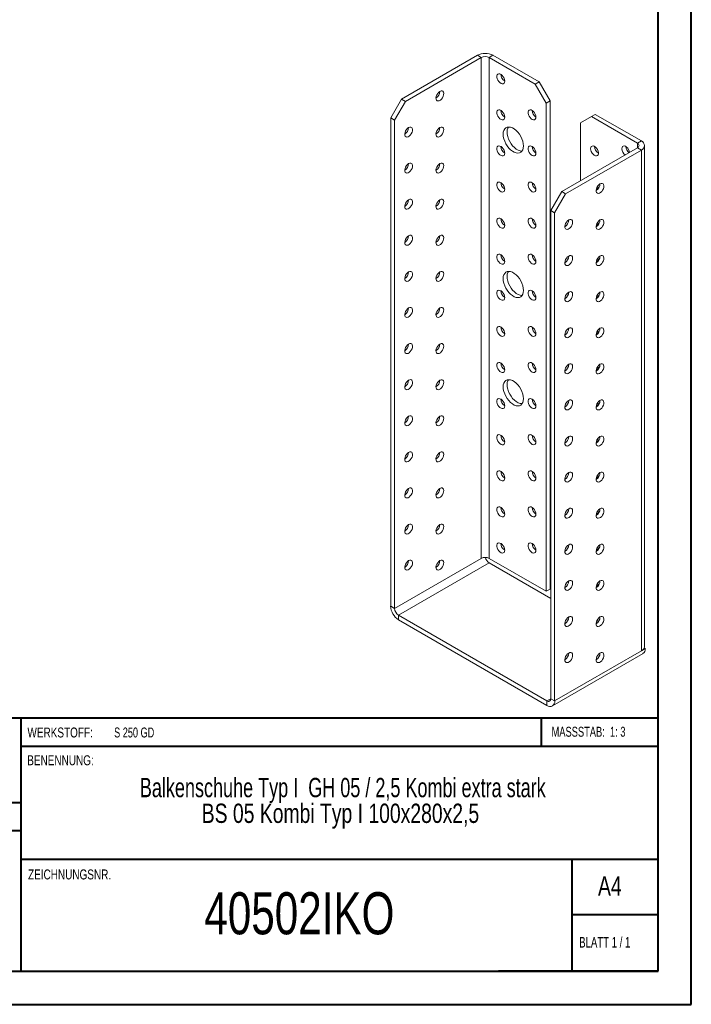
# Model space of a CAD drawing. Header units: millimetres. Extents: x 0 to 210, y 0 to 297.
# Tile 2 of 3: x 109 to 210, y 0 to 149. Entities that reach past the tile are written whole.
import ezdxf

# ---------------------------------------------------------------- set-up
doc = ezdxf.new("R2010")
doc.units = ezdxf.units.MM
doc.styles.add('SLDTEXTSTYLE0', font='TXT', dxfattribs={"width": 0.75})
doc.styles.add('SLDTEXTSTYLE1', font='TXT', dxfattribs={"width": 0.681818})
doc.styles.add('SLDTEXTSTYLE2', font='TXT', dxfattribs={"width": 0.7})
doc.styles.add('SLDTEXTSTYLE3', font='TXT', dxfattribs={"width": 0.6875})
doc.styles.add('SLDTEXTSTYLE4', font='TXT', dxfattribs={"width": 0.69898})

# ---------------------------------------------------------------- blocks, each defined once
blk = doc.blocks.new('SW_NOTE_1')
at = {"color": 0, "linetype": 'Continuous', "lineweight": 0, "char_height": 2.9104, "attachment_point": 2}
for s, insert, style in [('Balkenschuhe Typ I  GH 05 / 2,5 Kombi extra stark', (45.38, 3.75), 'SLDTEXTSTYLE4'), ('BS 05 Kombi Typ I 100x280x2,5', (45.03, -0.13), 'SLDTEXTSTYLE0')]:
    blk.add_mtext(s, dxfattribs=dict(at, insert=insert, style=style))

msp = doc.modelspace()

# ---------------------------------------------------------------- linework, layer by layer
at = {"color": 7, "linetype": 'Continuous', "lineweight": 40}
for p, q in [((210.08, 0.21), (210.08, 297.21)), ((205.08, 5.21), (205.08, 292.21)), ((205.08, 43.37), (10.11, 43.37)), ((108.91, 43.37), (108.91, 5.12)), ((187.47, 39.12), (187.47, 43.37)), ((205.08, 39.12), (108.91, 39.12)), ((108.91, 30.62), (10.11, 30.62)), ((108.91, 26.37), (10.11, 26.37)), ((108.91, 22.12), (205.08, 22.12)), ((192.08, 5.21), (192.08, 22.21)), ((205.08, 13.71), (192.08, 13.71)), ((10.08, 5.21), (205.08, 5.21)), ((205.08, 5.21), (180.99, 5.21)), ((0.08, 0.21), (210.08, 0.21))]:
    msp.add_line(p, q, dxfattribs=at)
at = {"color": 7, "linetype": 'Continuous', "lineweight": 15}
for p, q in [((166.37, 136.74), (177.8, 143.34)), ((166.95, 136.4), (178.39, 143)), ((178.39, 143), (177.8, 143.34)), ((178.39, 143), (178.39, 67.47)), ((179.56, 143), (180.15, 143.34)), ((179.56, 67.47), (179.56, 143)), ((179.56, 143), (186.52, 138.99)), ((180.15, 143.34), (187.11, 139.33)), ((186.52, 138.99), (187.11, 139.33)), ((188.17, 136.13), (186.52, 138.99)), ((187.11, 139.33), (188.76, 136.47)), ((164.72, 133.89), (166.37, 136.74)), ((166.37, 136.74), (166.95, 136.4)), ((166.95, 136.4), (165.3, 133.55)), ((188.76, 136.47), (188.17, 136.13)), ((188.17, 136.13), (188.17, 62.51)), ((188.76, 136.47), (188.76, 62.85)), ((165.3, 133.55), (164.72, 133.89)), ((164.72, 60.26), (164.72, 133.89)), ((195, 134.09), (193.35, 133.14)), ((195.59, 134.43), (195, 134.09)), ((195, 134.09), (201.96, 130.08)), ((195.59, 134.43), (202.55, 130.42)), ((165.3, 59.92), (165.3, 133.55)), ((193.35, 124.43), (193.35, 133.14)), ((190.52, 122.8), (201.96, 129.4)), ((201.96, 130.08), (202.55, 130.42)), ((201.96, 130.08), (201.96, 129.4)), ((201.96, 129.4), (202.55, 129.06)), ((203.03, 54.21), (203.03, 129.74)), ((191.11, 122.46), (202.55, 129.06)), ((202.55, 53.53), (202.55, 129.06)), ((188.87, 119.94), (190.52, 122.8)), ((191.11, 122.46), (189.46, 119.6)), ((190.52, 122.8), (191.11, 122.46)), ((189.46, 119.6), (188.87, 119.94)), ((188.87, 46.31), (188.87, 119.94)), ((189.46, 45.97), (189.46, 119.6)), ((178.39, 67.47), (165.3, 59.92)), ((188.17, 62.51), (179.56, 67.47)), ((165.89, 58.9), (179.56, 66.79)), ((188.87, 61.42), (179.56, 66.79)), ((188.76, 62.85), (188.17, 62.51)), ((165.3, 59.92), (164.72, 60.26)), ((165.89, 58.9), (188.29, 45.97)), ((165.89, 58.9), (165.89, 58.22)), ((165.89, 58.22), (188.29, 45.29)), ((196.06, 57.95), (195.83, 58.08)), ((189.46, 45.97), (202.55, 53.53)), ((203.13, 53.87), (202.55, 53.53)), ((202.98, 53.96), (203.13, 53.87)), ((189.12, 45.21), (202.79, 53.1)), ((188.87, 46.31), (188.29, 45.97)), ((188.87, 46.31), (189.46, 45.97)), ((188.29, 45.97), (188.29, 45.29))]:
    msp.add_line(p, q, dxfattribs=at)
at = {"color": 7, "linetype": 'Continuous', "lineweight": 15, "flags": 128}
for points in [[(181.92, 139.46), (181.9, 139.68), (181.82, 139.91), (181.7, 140.12), (181.55, 140.31), (181.38, 140.46), (181.2, 140.54), (181.04, 140.56), (180.9, 140.52), (180.8, 140.41), (180.75, 140.24), (180.75, 140.04), (180.8, 139.82), (180.9, 139.59), (181.04, 139.39), (181.2, 139.22), (181.38, 139.1), (181.55, 139.05), (181.7, 139.06), (181.82, 139.14), (181.9, 139.28), (181.92, 139.46)], [(172.14, 137.9), (171.97, 137.77), (171.81, 137.59), (171.68, 137.38), (171.59, 137.15), (171.55, 136.93), (171.57, 136.74), (171.63, 136.58), (171.74, 136.49), (171.88, 136.46), (172.05, 136.5), (172.23, 136.6), (172.4, 136.75), (172.54, 136.95), (172.65, 137.17), (172.71, 137.4), (172.73, 137.61), (172.69, 137.79), (172.6, 137.91), (172.47, 137.97), (172.31, 137.97), (172.14, 137.9)], [(181.92, 134.02), (181.9, 134.24), (181.82, 134.46), (181.7, 134.68), (181.55, 134.87), (181.38, 135.01), (181.2, 135.1), (181.04, 135.12), (180.9, 135.07), (180.8, 134.96), (180.75, 134.8), (180.75, 134.6), (180.8, 134.37), (180.9, 134.15), (181.04, 133.94), (181.2, 133.77), (181.38, 133.66), (181.55, 133.6), (181.7, 133.62), (181.82, 133.7), (181.9, 133.84), (181.92, 134.02)], [(186.64, 134.02), (186.61, 134.24), (186.53, 134.46), (186.41, 134.68), (186.26, 134.87), (186.09, 135.02), (185.92, 135.1), (185.75, 135.12), (185.61, 135.07), (185.52, 134.96), (185.46, 134.8), (185.46, 134.6), (185.52, 134.37), (185.61, 134.15), (185.75, 133.94), (185.92, 133.77), (186.09, 133.66), (186.26, 133.6), (186.41, 133.62), (186.53, 133.7), (186.61, 133.84), (186.64, 134.02)], [(167.43, 132.46), (167.25, 132.33), (167.09, 132.15), (166.97, 131.93), (166.88, 131.71), (166.84, 131.49), (166.85, 131.29), (166.92, 131.14), (167.03, 131.05), (167.17, 131.02), (167.34, 131.05), (167.51, 131.15), (167.68, 131.31), (167.83, 131.51), (167.94, 131.73), (168, 131.96), (168.01, 132.17), (167.97, 132.34), (167.89, 132.47), (167.76, 132.53), (167.6, 132.53), (167.43, 132.46)], [(172.14, 132.46), (171.97, 132.33), (171.81, 132.15), (171.68, 131.93), (171.59, 131.71), (171.55, 131.49), (171.57, 131.29), (171.63, 131.14), (171.74, 131.05), (171.88, 131.02), (172.05, 131.05), (172.23, 131.15), (172.4, 131.31), (172.54, 131.51), (172.65, 131.73), (172.71, 131.96), (172.73, 132.17), (172.69, 132.34), (172.6, 132.47), (172.47, 132.53), (172.31, 132.53), (172.14, 132.46)], [(184.75, 129.67), (184.72, 130.01), (184.65, 130.37), (184.52, 130.73), (184.35, 131.09), (184.14, 131.43), (183.9, 131.74), (183.64, 132.01), (183.36, 132.23), (183.08, 132.39), (182.8, 132.49), (182.54, 132.53), (182.29, 132.5), (182.09, 132.4), (181.92, 132.23), (181.79, 132.01), (181.71, 131.75), (181.69, 131.44), (181.71, 131.1), (181.79, 130.74), (181.92, 130.37), (182.09, 130.01), (182.29, 129.67), (182.54, 129.36), (182.8, 129.09), (183.08, 128.87), (183.36, 128.71), (183.64, 128.61), (183.9, 128.57), (184.14, 128.61), (184.35, 128.71), (184.52, 128.87), (184.65, 129.09), (184.72, 129.36), (184.75, 129.67)], [(182.47, 132.53), (182.38, 132.36), (182.3, 132.09), (182.28, 131.78), (182.3, 131.44), (182.38, 131.08), (182.5, 130.71), (182.68, 130.35), (182.88, 130.01), (183.12, 129.7), (183.39, 129.43), (183.67, 129.21), (183.95, 129.05), (184.23, 128.95), (184.49, 128.91), (184.56, 128.92)], [(181.92, 128.58), (181.9, 128.79), (181.82, 129.02), (181.7, 129.24), (181.55, 129.43), (181.38, 129.57), (181.2, 129.66), (181.04, 129.68), (180.9, 129.63), (180.8, 129.52), (180.75, 129.36), (180.75, 129.15), (180.8, 128.93), (180.9, 128.7), (181.04, 128.5), (181.2, 128.33), (181.38, 128.21), (181.55, 128.16), (181.7, 128.17), (181.82, 128.25), (181.9, 128.39), (181.92, 128.58)], [(186.64, 128.58), (186.61, 128.79), (186.53, 129.02), (186.41, 129.24), (186.26, 129.43), (186.09, 129.57), (185.92, 129.66), (185.75, 129.68), (185.61, 129.63), (185.52, 129.52), (185.46, 129.36), (185.46, 129.15), (185.52, 128.93), (185.61, 128.7), (185.75, 128.5), (185.92, 128.33), (186.09, 128.21), (186.26, 128.16), (186.41, 128.17), (186.53, 128.25), (186.61, 128.39), (186.64, 128.58)], [(194.89, 129.26), (194.91, 129.44), (194.99, 129.58), (195.11, 129.66), (195.26, 129.68), (195.43, 129.62), (195.61, 129.51), (195.77, 129.34), (195.91, 129.13), (196.01, 128.91), (196.06, 128.68), (196.06, 128.48), (196.01, 128.32), (195.91, 128.21), (195.77, 128.16), (195.61, 128.18), (195.43, 128.27), (195.26, 128.41), (195.11, 128.6), (194.99, 128.82), (194.91, 129.04), (194.89, 129.26)], [(199.6, 129.26), (199.63, 129.45), (199.7, 129.58), (199.82, 129.66), (199.97, 129.68), (200.14, 129.62), (200.32, 129.51), (200.48, 129.34), (200.62, 129.13), (200.72, 128.91), (200.77, 128.71)], [(167.43, 127.01), (167.25, 126.88), (167.09, 126.7), (166.97, 126.49), (166.88, 126.26), (166.84, 126.04), (166.85, 125.85), (166.92, 125.7), (167.03, 125.6), (167.17, 125.57), (167.34, 125.61), (167.51, 125.71), (167.68, 125.87), (167.83, 126.07), (167.94, 126.29), (168, 126.51), (168.01, 126.72), (167.97, 126.9), (167.89, 127.02), (167.76, 127.09), (167.6, 127.08), (167.43, 127.01)], [(172.14, 127.01), (171.97, 126.88), (171.81, 126.7), (171.68, 126.49), (171.59, 126.26), (171.55, 126.04), (171.57, 125.85), (171.63, 125.7), (171.74, 125.6), (171.88, 125.57), (172.05, 125.61), (172.23, 125.71), (172.4, 125.87), (172.54, 126.07), (172.65, 126.29), (172.71, 126.51), (172.73, 126.72), (172.69, 126.9), (172.6, 127.02), (172.47, 127.09), (172.31, 127.08), (172.14, 127.01)], [(181.92, 123.13), (181.9, 123.35), (181.82, 123.58), (181.7, 123.79), (181.55, 123.98), (181.38, 124.13), (181.2, 124.21), (181.04, 124.23), (180.9, 124.19), (180.8, 124.08), (180.75, 123.91), (180.75, 123.71), (180.8, 123.49), (180.9, 123.26), (181.04, 123.06), (181.2, 122.89), (181.38, 122.77), (181.55, 122.72), (181.7, 122.73), (181.82, 122.81), (181.9, 122.95), (181.92, 123.13)], [(186.64, 123.13), (186.61, 123.35), (186.53, 123.58), (186.41, 123.79), (186.26, 123.98), (186.09, 124.13), (185.92, 124.21), (185.75, 124.23), (185.61, 124.19), (185.52, 124.08), (185.46, 123.91), (185.46, 123.71), (185.52, 123.49), (185.61, 123.26), (185.75, 123.06), (185.92, 122.89), (186.09, 122.77), (186.26, 122.72), (186.41, 122.73), (186.53, 122.81), (186.61, 122.95), (186.64, 123.13)], [(196.3, 123.95), (196.13, 123.82), (195.97, 123.64), (195.84, 123.43), (195.75, 123.2), (195.71, 122.98), (195.73, 122.79), (195.79, 122.64), (195.9, 122.54), (196.04, 122.51), (196.21, 122.55), (196.39, 122.65), (196.56, 122.81), (196.7, 123.01), (196.81, 123.23), (196.87, 123.45), (196.89, 123.66), (196.85, 123.84), (196.76, 123.96), (196.63, 124.03), (196.47, 124.02), (196.3, 123.95)], [(195.99, 123.18), (195.85, 123.31), (195.8, 123.36)], [(195.95, 123.61), (196.01, 123.46), (196.05, 123.26)], [(167.43, 121.57), (167.25, 121.44), (167.09, 121.26), (166.97, 121.05), (166.88, 120.82), (166.84, 120.6), (166.85, 120.41), (166.92, 120.25), (167.03, 120.16), (167.17, 120.13), (167.34, 120.17), (167.51, 120.27), (167.68, 120.42), (167.83, 120.62), (167.94, 120.84), (168, 121.07), (168.01, 121.28), (167.97, 121.45), (167.89, 121.58), (167.76, 121.64), (167.6, 121.64), (167.43, 121.57)], [(172.14, 121.57), (171.97, 121.44), (171.81, 121.26), (171.68, 121.05), (171.59, 120.82), (171.55, 120.6), (171.57, 120.41), (171.63, 120.25), (171.74, 120.16), (171.88, 120.13), (172.05, 120.17), (172.23, 120.27), (172.4, 120.42), (172.54, 120.62), (172.65, 120.84), (172.71, 121.07), (172.73, 121.28), (172.69, 121.45), (172.6, 121.58), (172.47, 121.64), (172.31, 121.64), (172.14, 121.57)], [(181.92, 117.69), (181.9, 117.91), (181.82, 118.13), (181.7, 118.35), (181.55, 118.54), (181.38, 118.68), (181.2, 118.77), (181.04, 118.79), (180.9, 118.74), (180.8, 118.63), (180.75, 118.47), (180.75, 118.27), (180.8, 118.04), (180.9, 117.82), (181.04, 117.61), (181.2, 117.44), (181.38, 117.33), (181.55, 117.27), (181.7, 117.29), (181.82, 117.37), (181.9, 117.51), (181.92, 117.69)], [(186.64, 117.69), (186.61, 117.91), (186.53, 118.13), (186.41, 118.35), (186.26, 118.54), (186.09, 118.68), (185.92, 118.77), (185.75, 118.79), (185.61, 118.74), (185.52, 118.63), (185.46, 118.47), (185.46, 118.27), (185.52, 118.04), (185.61, 117.82), (185.75, 117.61), (185.92, 117.44), (186.09, 117.33), (186.26, 117.27), (186.41, 117.29), (186.53, 117.37), (186.61, 117.51), (186.64, 117.69)], [(191.59, 118.51), (191.41, 118.38), (191.25, 118.2), (191.12, 117.99), (191.04, 117.76), (191, 117.54), (191.01, 117.35), (191.08, 117.19), (191.18, 117.1), (191.33, 117.07), (191.5, 117.11), (191.67, 117.21), (191.84, 117.36), (191.99, 117.56), (192.1, 117.78), (192.16, 118.01), (192.17, 118.22), (192.13, 118.39), (192.05, 118.52), (191.92, 118.58), (191.76, 118.58), (191.59, 118.51)], [(196.3, 118.51), (196.13, 118.38), (195.97, 118.2), (195.84, 117.99), (195.75, 117.76), (195.71, 117.54), (195.73, 117.35), (195.79, 117.19), (195.9, 117.1), (196.04, 117.07), (196.21, 117.11), (196.39, 117.21), (196.56, 117.36), (196.7, 117.56), (196.81, 117.78), (196.87, 118.01), (196.89, 118.22), (196.85, 118.39), (196.76, 118.52), (196.63, 118.58), (196.47, 118.58), (196.3, 118.51)], [(195.99, 117.74), (195.85, 117.86), (195.8, 117.91)], [(195.95, 118.17), (196.01, 118.02), (196.05, 117.82)], [(167.43, 116.13), (167.25, 116), (167.09, 115.82), (166.97, 115.6), (166.88, 115.38), (166.84, 115.16), (166.85, 114.96), (166.92, 114.81), (167.03, 114.72), (167.17, 114.69), (167.34, 114.72), (167.51, 114.82), (167.68, 114.98), (167.83, 115.18), (167.94, 115.4), (168, 115.63), (168.01, 115.84), (167.97, 116.01), (167.89, 116.14), (167.76, 116.2), (167.6, 116.2), (167.43, 116.13)], [(172.14, 116.13), (171.97, 116), (171.81, 115.82), (171.68, 115.6), (171.59, 115.38), (171.55, 115.16), (171.57, 114.96), (171.63, 114.81), (171.74, 114.72), (171.88, 114.68), (172.05, 114.72), (172.23, 114.82), (172.4, 114.98), (172.54, 115.18), (172.65, 115.4), (172.71, 115.63), (172.73, 115.84), (172.69, 116.01), (172.6, 116.14), (172.47, 116.2), (172.31, 116.2), (172.14, 116.13)], [(181.92, 112.25), (181.9, 112.46), (181.82, 112.69), (181.7, 112.91), (181.55, 113.1), (181.38, 113.24), (181.2, 113.33), (181.04, 113.35), (180.9, 113.3), (180.8, 113.19), (180.75, 113.02), (180.75, 112.82), (180.8, 112.6), (180.9, 112.37), (181.04, 112.17), (181.2, 112), (181.38, 111.88), (181.55, 111.83), (181.7, 111.84), (181.82, 111.92), (181.9, 112.06), (181.92, 112.25)], [(186.64, 112.25), (186.61, 112.46), (186.53, 112.69), (186.41, 112.91), (186.26, 113.1), (186.09, 113.24), (185.92, 113.33), (185.75, 113.35), (185.61, 113.3), (185.52, 113.19), (185.46, 113.03), (185.46, 112.82), (185.52, 112.6), (185.61, 112.37), (185.75, 112.17), (185.92, 112), (186.09, 111.88), (186.26, 111.83), (186.41, 111.84), (186.53, 111.92), (186.61, 112.06), (186.64, 112.25)], [(191.59, 113.07), (191.41, 112.94), (191.25, 112.76), (191.12, 112.54), (191.04, 112.32), (191, 112.1), (191.01, 111.9), (191.08, 111.75), (191.18, 111.66), (191.33, 111.63), (191.5, 111.66), (191.67, 111.76), (191.84, 111.92), (191.99, 112.12), (192.1, 112.34), (192.16, 112.57), (192.17, 112.78), (192.13, 112.95), (192.05, 113.08), (191.92, 113.14), (191.76, 113.14), (191.59, 113.07)], [(196.3, 113.07), (196.13, 112.94), (195.97, 112.76), (195.84, 112.54), (195.75, 112.32), (195.71, 112.1), (195.73, 111.9), (195.79, 111.75), (195.9, 111.66), (196.04, 111.62), (196.21, 111.66), (196.39, 111.76), (196.56, 111.92), (196.7, 112.12), (196.81, 112.34), (196.87, 112.57), (196.89, 112.78), (196.85, 112.95), (196.76, 113.08), (196.63, 113.14), (196.47, 113.14), (196.3, 113.07)], [(195.99, 112.29), (195.85, 112.42), (195.8, 112.47)], [(195.95, 112.73), (196.01, 112.58), (196.05, 112.37)], [(167.43, 110.68), (167.25, 110.55), (167.09, 110.37), (166.97, 110.16), (166.88, 109.93), (166.84, 109.71), (166.85, 109.52), (166.92, 109.37), (167.03, 109.27), (167.17, 109.24), (167.34, 109.28), (167.51, 109.38), (167.68, 109.54), (167.83, 109.73), (167.94, 109.96), (168, 110.18), (168.01, 110.39), (167.97, 110.57), (167.89, 110.69), (167.76, 110.76), (167.6, 110.75), (167.43, 110.68)], [(172.14, 110.68), (171.97, 110.55), (171.81, 110.37), (171.68, 110.16), (171.59, 109.93), (171.55, 109.71), (171.57, 109.52), (171.63, 109.37), (171.74, 109.27), (171.88, 109.24), (172.05, 109.28), (172.23, 109.38), (172.4, 109.54), (172.54, 109.73), (172.65, 109.96), (172.71, 110.18), (172.73, 110.39), (172.69, 110.57), (172.6, 110.69), (172.47, 110.76), (172.31, 110.75), (172.14, 110.68)], [(184.75, 107.89), (184.72, 108.23), (184.65, 108.59), (184.52, 108.96), (184.35, 109.31), (184.14, 109.66), (183.9, 109.97), (183.64, 110.24), (183.36, 110.46), (183.08, 110.62), (182.8, 110.72), (182.54, 110.75), (182.29, 110.72), (182.09, 110.62), (181.92, 110.46), (181.79, 110.24), (181.71, 109.97), (181.69, 109.66), (181.71, 109.32), (181.79, 108.96), (181.92, 108.6), (182.09, 108.24), (182.29, 107.9), (182.54, 107.59), (182.8, 107.32), (183.08, 107.1), (183.36, 106.93), (183.64, 106.83), (183.9, 106.8), (184.14, 106.83), (184.35, 106.93), (184.52, 107.09), (184.65, 107.31), (184.72, 107.58), (184.75, 107.89)], [(182.47, 110.75), (182.38, 110.58), (182.3, 110.31), (182.28, 110), (182.3, 109.66), (182.38, 109.3), (182.5, 108.94), (182.68, 108.58), (182.88, 108.24), (183.12, 107.93), (183.39, 107.66), (183.67, 107.44), (183.95, 107.27), (184.23, 107.17), (184.49, 107.14), (184.56, 107.14)], [(181.92, 106.8), (181.9, 107.02), (181.82, 107.25), (181.7, 107.46), (181.55, 107.65), (181.38, 107.8), (181.2, 107.88), (181.04, 107.9), (180.9, 107.86), (180.8, 107.75), (180.75, 107.58), (180.75, 107.38), (180.8, 107.15), (180.9, 106.93), (181.04, 106.72), (181.2, 106.56), (181.38, 106.44), (181.55, 106.39), (181.7, 106.4), (181.82, 106.48), (181.9, 106.62), (181.92, 106.8)], [(186.64, 106.8), (186.61, 107.02), (186.53, 107.25), (186.41, 107.46), (186.26, 107.65), (186.09, 107.8), (185.92, 107.88), (185.75, 107.9), (185.61, 107.86), (185.52, 107.75), (185.46, 107.58), (185.46, 107.38), (185.52, 107.16), (185.61, 106.93), (185.75, 106.72), (185.92, 106.56), (186.09, 106.44), (186.26, 106.39), (186.41, 106.4), (186.53, 106.48), (186.61, 106.62), (186.64, 106.8)], [(191.59, 107.62), (191.41, 107.49), (191.25, 107.31), (191.12, 107.1), (191.04, 106.87), (191, 106.65), (191.01, 106.46), (191.08, 106.31), (191.18, 106.21), (191.33, 106.18), (191.5, 106.22), (191.67, 106.32), (191.84, 106.48), (191.99, 106.68), (192.1, 106.9), (192.16, 107.12), (192.17, 107.33), (192.13, 107.51), (192.05, 107.63), (191.92, 107.7), (191.76, 107.69), (191.59, 107.62)], [(196.3, 107.62), (196.13, 107.49), (195.97, 107.31), (195.84, 107.1), (195.75, 106.87), (195.71, 106.65), (195.73, 106.46), (195.79, 106.31), (195.9, 106.21), (196.04, 106.18), (196.21, 106.22), (196.39, 106.32), (196.56, 106.48), (196.7, 106.67), (196.81, 106.9), (196.87, 107.12), (196.89, 107.33), (196.85, 107.51), (196.76, 107.63), (196.63, 107.7), (196.47, 107.69), (196.3, 107.62)], [(195.99, 106.85), (195.85, 106.98), (195.8, 107.02)], [(195.95, 107.28), (196.01, 107.13), (196.05, 106.93)], [(167.43, 105.24), (167.25, 105.11), (167.09, 104.93), (166.97, 104.72), (166.88, 104.49), (166.84, 104.27), (166.85, 104.08), (166.92, 103.92), (167.03, 103.83), (167.17, 103.8), (167.34, 103.84), (167.51, 103.94), (167.68, 104.09), (167.83, 104.29), (167.94, 104.51), (168, 104.74), (168.01, 104.95), (167.97, 105.12), (167.89, 105.25), (167.76, 105.31), (167.6, 105.31), (167.43, 105.24)], [(172.14, 105.24), (171.97, 105.11), (171.81, 104.93), (171.68, 104.72), (171.59, 104.49), (171.55, 104.27), (171.57, 104.08), (171.63, 103.92), (171.74, 103.83), (171.88, 103.8), (172.05, 103.83), (172.23, 103.94), (172.4, 104.09), (172.54, 104.29), (172.65, 104.51), (172.71, 104.74), (172.73, 104.95), (172.69, 105.12), (172.6, 105.25), (172.47, 105.31), (172.31, 105.31), (172.14, 105.24)], [(181.92, 101.36), (181.9, 101.58), (181.82, 101.8), (181.7, 102.02), (181.55, 102.21), (181.38, 102.35), (181.2, 102.44), (181.04, 102.46), (180.9, 102.41), (180.8, 102.3), (180.75, 102.14), (180.75, 101.93), (180.8, 101.71), (180.9, 101.49), (181.04, 101.28), (181.2, 101.11), (181.38, 101), (181.55, 100.94), (181.7, 100.96), (181.82, 101.04), (181.9, 101.17), (181.92, 101.36)], [(186.64, 101.36), (186.61, 101.58), (186.53, 101.8), (186.41, 102.02), (186.26, 102.21), (186.09, 102.35), (185.92, 102.44), (185.75, 102.46), (185.61, 102.41), (185.52, 102.3), (185.46, 102.14), (185.46, 101.94), (185.52, 101.71), (185.61, 101.49), (185.75, 101.28), (185.92, 101.11), (186.09, 101), (186.26, 100.94), (186.41, 100.96), (186.53, 101.04), (186.61, 101.17), (186.64, 101.36)], [(191.59, 102.18), (191.41, 102.05), (191.25, 101.87), (191.12, 101.66), (191.04, 101.43), (191, 101.21), (191.01, 101.02), (191.08, 100.86), (191.18, 100.77), (191.33, 100.74), (191.5, 100.78), (191.67, 100.88), (191.84, 101.03), (191.99, 101.23), (192.1, 101.45), (192.16, 101.68), (192.17, 101.89), (192.13, 102.06), (192.05, 102.19), (191.92, 102.25), (191.76, 102.25), (191.59, 102.18)], [(196.3, 102.18), (196.13, 102.05), (195.97, 101.87), (195.84, 101.66), (195.75, 101.43), (195.71, 101.21), (195.73, 101.02), (195.79, 100.86), (195.9, 100.77), (196.04, 100.74), (196.21, 100.77), (196.39, 100.88), (196.56, 101.03), (196.7, 101.23), (196.81, 101.45), (196.87, 101.68), (196.89, 101.89), (196.85, 102.06), (196.76, 102.19), (196.63, 102.25), (196.47, 102.25), (196.3, 102.18)], [(195.99, 101.41), (195.85, 101.53), (195.8, 101.58)], [(195.95, 101.84), (196.01, 101.69), (196.05, 101.49)], [(167.43, 99.8), (167.25, 99.66), (167.09, 99.49), (166.97, 99.27), (166.88, 99.05), (166.84, 98.83), (166.85, 98.63), (166.92, 98.48), (167.03, 98.38), (167.17, 98.35), (167.34, 98.39), (167.51, 98.49), (167.68, 98.65), (167.83, 98.85), (167.94, 99.07), (168, 99.3), (168.01, 99.51), (167.97, 99.68), (167.89, 99.81), (167.76, 99.87), (167.6, 99.87), (167.43, 99.8)], [(172.14, 99.8), (171.97, 99.66), (171.81, 99.49), (171.68, 99.27), (171.59, 99.05), (171.55, 98.83), (171.57, 98.63), (171.63, 98.48), (171.74, 98.38), (171.88, 98.35), (172.05, 98.39), (172.23, 98.49), (172.4, 98.65), (172.54, 98.85), (172.65, 99.07), (172.71, 99.29), (172.73, 99.5), (172.69, 99.68), (172.6, 99.8), (172.47, 99.87), (172.31, 99.87), (172.14, 99.8)], [(181.92, 95.92), (181.9, 96.13), (181.82, 96.36), (181.7, 96.58), (181.55, 96.77), (181.38, 96.91), (181.2, 97), (181.04, 97.02), (180.9, 96.97), (180.8, 96.86), (180.75, 96.69), (180.75, 96.49), (180.8, 96.27), (180.9, 96.04), (181.04, 95.84), (181.2, 95.67), (181.38, 95.55), (181.55, 95.5), (181.7, 95.51), (181.82, 95.59), (181.9, 95.73), (181.92, 95.92)], [(186.64, 95.92), (186.61, 96.13), (186.53, 96.36), (186.41, 96.58), (186.26, 96.77), (186.09, 96.91), (185.92, 97), (185.75, 97.02), (185.61, 96.97), (185.52, 96.86), (185.46, 96.69), (185.46, 96.49), (185.52, 96.27), (185.61, 96.04), (185.75, 95.84), (185.92, 95.67), (186.09, 95.55), (186.26, 95.5), (186.41, 95.51), (186.53, 95.59), (186.61, 95.73), (186.64, 95.92)], [(191.59, 96.74), (191.41, 96.61), (191.25, 96.43), (191.12, 96.21), (191.04, 95.99), (191, 95.77), (191.01, 95.57), (191.08, 95.42), (191.18, 95.33), (191.33, 95.29), (191.5, 95.33), (191.67, 95.43), (191.84, 95.59), (191.99, 95.79), (192.1, 96.01), (192.16, 96.24), (192.17, 96.45), (192.13, 96.62), (192.05, 96.75), (191.92, 96.81), (191.76, 96.81), (191.59, 96.74)], [(196.3, 96.74), (196.13, 96.6), (195.97, 96.43), (195.84, 96.21), (195.75, 95.99), (195.71, 95.77), (195.73, 95.57), (195.79, 95.42), (195.9, 95.32), (196.04, 95.29), (196.21, 95.33), (196.39, 95.43), (196.56, 95.59), (196.7, 95.79), (196.81, 96.01), (196.87, 96.24), (196.89, 96.44), (196.85, 96.62), (196.76, 96.74), (196.63, 96.81), (196.47, 96.81), (196.3, 96.74)], [(195.99, 95.96), (195.85, 96.09), (195.8, 96.14)], [(195.95, 96.39), (196.01, 96.25), (196.05, 96.04)], [(167.43, 94.35), (167.25, 94.22), (167.09, 94.04), (166.97, 93.83), (166.88, 93.6), (166.84, 93.38), (166.85, 93.19), (166.92, 93.04), (167.03, 92.94), (167.17, 92.91), (167.34, 92.95), (167.51, 93.05), (167.68, 93.21), (167.83, 93.4), (167.94, 93.63), (168, 93.85), (168.01, 94.06), (167.97, 94.24), (167.89, 94.36), (167.76, 94.43), (167.6, 94.42), (167.43, 94.35)], [(172.14, 94.35), (171.97, 94.22), (171.81, 94.04), (171.68, 93.83), (171.59, 93.6), (171.55, 93.38), (171.57, 93.19), (171.63, 93.04), (171.74, 92.94), (171.88, 92.91), (172.05, 92.95), (172.23, 93.05), (172.4, 93.21), (172.54, 93.4), (172.65, 93.63), (172.71, 93.85), (172.73, 94.06), (172.69, 94.24), (172.6, 94.36), (172.47, 94.42), (172.31, 94.42), (172.14, 94.35)], [(184.75, 91.56), (184.72, 91.9), (184.65, 92.26), (184.52, 92.63), (184.35, 92.98), (184.14, 93.32), (183.9, 93.64), (183.64, 93.91), (183.36, 94.13), (183.08, 94.29), (182.8, 94.39), (182.54, 94.42), (182.29, 94.39), (182.09, 94.29), (181.92, 94.13), (181.79, 93.91), (181.71, 93.64), (181.69, 93.33), (181.71, 92.99), (181.79, 92.63), (181.92, 92.27), (182.09, 91.91), (182.29, 91.57), (182.54, 91.26), (182.8, 90.99), (183.08, 90.77), (183.36, 90.6), (183.64, 90.5), (183.9, 90.47), (184.14, 90.5), (184.35, 90.6), (184.52, 90.76), (184.65, 90.98), (184.72, 91.25), (184.75, 91.56)], [(182.47, 94.42), (182.38, 94.25), (182.3, 93.98), (182.28, 93.67), (182.3, 93.33), (182.38, 92.97), (182.5, 92.61), (182.68, 92.25), (182.88, 91.91), (183.12, 91.6), (183.39, 91.33), (183.67, 91.11), (183.95, 90.94), (184.23, 90.84), (184.49, 90.81), (184.56, 90.81)], [(181.92, 90.47), (181.9, 90.69), (181.82, 90.91), (181.7, 91.13), (181.55, 91.32), (181.38, 91.47), (181.2, 91.55), (181.04, 91.57), (180.9, 91.52), (180.8, 91.41), (180.75, 91.25), (180.75, 91.05), (180.8, 90.82), (180.9, 90.6), (181.04, 90.39), (181.2, 90.22), (181.38, 90.11), (181.55, 90.05), (181.7, 90.07), (181.82, 90.15), (181.9, 90.29), (181.92, 90.47)], [(186.64, 90.47), (186.61, 90.69), (186.53, 90.92), (186.41, 91.13), (186.26, 91.32), (186.09, 91.47), (185.92, 91.55), (185.75, 91.57), (185.61, 91.53), (185.52, 91.41), (185.46, 91.25), (185.46, 91.05), (185.52, 90.82), (185.61, 90.6), (185.75, 90.39), (185.92, 90.23), (186.09, 90.11), (186.26, 90.06), (186.41, 90.07), (186.53, 90.15), (186.61, 90.29), (186.64, 90.47)], [(191.59, 91.29), (191.41, 91.16), (191.25, 90.98), (191.12, 90.77), (191.04, 90.54), (191, 90.32), (191.01, 90.13), (191.08, 89.98), (191.18, 89.88), (191.33, 89.85), (191.5, 89.89), (191.67, 89.99), (191.84, 90.15), (191.99, 90.34), (192.1, 90.57), (192.16, 90.79), (192.17, 91), (192.13, 91.18), (192.05, 91.3), (191.92, 91.37), (191.76, 91.36), (191.59, 91.29)], [(196.3, 91.29), (196.13, 91.16), (195.97, 90.98), (195.84, 90.77), (195.75, 90.54), (195.71, 90.32), (195.73, 90.13), (195.79, 89.98), (195.9, 89.88), (196.04, 89.85), (196.21, 89.89), (196.39, 89.99), (196.56, 90.15), (196.7, 90.34), (196.81, 90.57), (196.87, 90.79), (196.89, 91), (196.85, 91.18), (196.76, 91.3), (196.63, 91.37), (196.47, 91.36), (196.3, 91.29)], [(195.99, 90.52), (195.85, 90.64), (195.8, 90.69)], [(195.95, 90.95), (196.01, 90.8), (196.05, 90.6)], [(167.43, 88.91), (167.25, 88.78), (167.09, 88.6), (166.97, 88.39), (166.88, 88.16), (166.84, 87.94), (166.85, 87.74), (166.92, 87.59), (167.03, 87.5), (167.17, 87.47), (167.34, 87.5), (167.51, 87.61), (167.68, 87.76), (167.83, 87.96), (167.94, 88.18), (168, 88.41), (168.01, 88.62), (167.97, 88.79), (167.89, 88.92), (167.76, 88.98), (167.6, 88.98), (167.43, 88.91)], [(172.14, 88.91), (171.97, 88.78), (171.81, 88.6), (171.68, 88.39), (171.59, 88.16), (171.55, 87.94), (171.57, 87.74), (171.63, 87.59), (171.74, 87.5), (171.88, 87.47), (172.05, 87.5), (172.23, 87.61), (172.4, 87.76), (172.54, 87.96), (172.65, 88.18), (172.71, 88.41), (172.73, 88.62), (172.69, 88.79), (172.6, 88.92), (172.47, 88.98), (172.31, 88.98), (172.14, 88.91)], [(181.92, 85.03), (181.9, 85.24), (181.82, 85.47), (181.7, 85.69), (181.55, 85.88), (181.38, 86.02), (181.2, 86.11), (181.04, 86.13), (180.9, 86.08), (180.8, 85.97), (180.75, 85.81), (180.75, 85.6), (180.8, 85.38), (180.9, 85.16), (181.04, 84.95), (181.2, 84.78), (181.38, 84.67), (181.55, 84.61), (181.7, 84.62), (181.82, 84.7), (181.9, 84.84), (181.92, 85.03)], [(186.64, 85.03), (186.61, 85.24), (186.53, 85.47), (186.41, 85.69), (186.26, 85.88), (186.09, 86.02), (185.92, 86.11), (185.75, 86.13), (185.61, 86.08), (185.52, 85.97), (185.46, 85.81), (185.46, 85.6), (185.52, 85.38), (185.61, 85.16), (185.75, 84.95), (185.92, 84.78), (186.09, 84.67), (186.26, 84.61), (186.41, 84.63), (186.53, 84.71), (186.61, 84.84), (186.64, 85.03)], [(191.59, 85.85), (191.41, 85.72), (191.25, 85.54), (191.12, 85.33), (191.04, 85.1), (191, 84.88), (191.01, 84.68), (191.08, 84.53), (191.18, 84.44), (191.33, 84.41), (191.5, 84.44), (191.67, 84.55), (191.84, 84.7), (191.99, 84.9), (192.1, 85.12), (192.16, 85.35), (192.17, 85.56), (192.13, 85.73), (192.05, 85.86), (191.92, 85.92), (191.76, 85.92), (191.59, 85.85)], [(196.3, 85.85), (196.13, 85.72), (195.97, 85.54), (195.84, 85.33), (195.75, 85.1), (195.71, 84.88), (195.73, 84.68), (195.79, 84.53), (195.9, 84.44), (196.04, 84.41), (196.21, 84.44), (196.39, 84.55), (196.56, 84.7), (196.7, 84.9), (196.81, 85.12), (196.87, 85.35), (196.89, 85.56), (196.85, 85.73), (196.76, 85.86), (196.63, 85.92), (196.47, 85.92), (196.3, 85.85)], [(195.99, 85.08), (195.85, 85.2), (195.8, 85.25)], [(195.95, 85.51), (196.01, 85.36), (196.05, 85.15)], [(167.43, 83.46), (167.25, 83.33), (167.09, 83.15), (166.97, 82.94), (166.88, 82.72), (166.84, 82.5), (166.85, 82.3), (166.92, 82.15), (167.03, 82.05), (167.17, 82.02), (167.34, 82.06), (167.51, 82.16), (167.68, 82.32), (167.83, 82.52), (167.94, 82.74), (168, 82.96), (168.01, 83.17), (167.97, 83.35), (167.89, 83.47), (167.76, 83.54), (167.6, 83.53), (167.43, 83.46)], [(172.14, 83.46), (171.97, 83.33), (171.81, 83.15), (171.68, 82.94), (171.59, 82.72), (171.55, 82.5), (171.57, 82.3), (171.63, 82.15), (171.74, 82.05), (171.88, 82.02), (172.05, 82.06), (172.23, 82.16), (172.4, 82.32), (172.54, 82.52), (172.65, 82.74), (172.71, 82.96), (172.73, 83.17), (172.69, 83.35), (172.6, 83.47), (172.47, 83.54), (172.31, 83.53), (172.14, 83.46)], [(181.92, 79.59), (181.9, 79.8), (181.82, 80.03), (181.7, 80.25), (181.55, 80.43), (181.38, 80.58), (181.2, 80.66), (181.04, 80.68), (180.9, 80.64), (180.8, 80.53), (180.75, 80.36), (180.75, 80.16), (180.8, 79.94), (180.9, 79.71), (181.04, 79.51), (181.2, 79.34), (181.38, 79.22), (181.55, 79.17), (181.7, 79.18), (181.82, 79.26), (181.9, 79.4), (181.92, 79.59)], [(186.64, 79.59), (186.61, 79.8), (186.53, 80.03), (186.41, 80.25), (186.26, 80.43), (186.09, 80.58), (185.92, 80.66), (185.75, 80.69), (185.61, 80.64), (185.52, 80.53), (185.46, 80.36), (185.46, 80.16), (185.52, 79.94), (185.61, 79.71), (185.75, 79.51), (185.92, 79.34), (186.09, 79.22), (186.26, 79.17), (186.41, 79.18), (186.53, 79.26), (186.61, 79.4), (186.64, 79.59)], [(191.59, 80.4), (191.41, 80.27), (191.25, 80.1), (191.12, 79.88), (191.04, 79.66), (191, 79.44), (191.01, 79.24), (191.08, 79.09), (191.18, 78.99), (191.33, 78.96), (191.5, 79), (191.67, 79.1), (191.84, 79.26), (191.99, 79.46), (192.1, 79.68), (192.16, 79.9), (192.17, 80.11), (192.13, 80.29), (192.05, 80.41), (191.92, 80.48), (191.76, 80.47), (191.59, 80.4)], [(196.3, 80.4), (196.13, 80.27), (195.97, 80.09), (195.84, 79.88), (195.75, 79.66), (195.71, 79.44), (195.73, 79.24), (195.79, 79.09), (195.9, 78.99), (196.04, 78.96), (196.21, 79), (196.39, 79.1), (196.56, 79.26), (196.7, 79.46), (196.81, 79.68), (196.87, 79.9), (196.89, 80.11), (196.85, 80.29), (196.76, 80.41), (196.63, 80.48), (196.47, 80.47), (196.3, 80.4)], [(195.99, 79.63), (195.85, 79.76), (195.8, 79.81)], [(195.95, 80.06), (196.01, 79.92), (196.05, 79.71)], [(167.43, 78.02), (167.25, 77.89), (167.09, 77.71), (166.97, 77.5), (166.88, 77.27), (166.84, 77.05), (166.85, 76.86), (166.92, 76.71), (167.03, 76.61), (167.17, 76.58), (167.34, 76.62), (167.51, 76.72), (167.68, 76.88), (167.83, 77.07), (167.94, 77.29), (168, 77.52), (168.01, 77.73), (167.97, 77.91), (167.89, 78.03), (167.76, 78.09), (167.6, 78.09), (167.43, 78.02)], [(172.14, 78.02), (171.97, 77.89), (171.81, 77.71), (171.68, 77.5), (171.59, 77.27), (171.55, 77.05), (171.57, 76.86), (171.63, 76.71), (171.74, 76.61), (171.88, 76.58), (172.05, 76.62), (172.23, 76.72), (172.4, 76.87), (172.54, 77.07), (172.65, 77.29), (172.71, 77.52), (172.73, 77.73), (172.69, 77.91), (172.6, 78.03), (172.47, 78.09), (172.31, 78.09), (172.14, 78.02)], [(181.92, 74.14), (181.9, 74.36), (181.82, 74.58), (181.7, 74.8), (181.55, 74.99), (181.38, 75.13), (181.2, 75.22), (181.04, 75.24), (180.9, 75.19), (180.8, 75.08), (180.75, 74.92), (180.75, 74.72), (180.8, 74.49), (180.9, 74.27), (181.04, 74.06), (181.2, 73.89), (181.38, 73.78), (181.55, 73.72), (181.7, 73.74), (181.82, 73.82), (181.9, 73.96), (181.92, 74.14)], [(186.64, 74.14), (186.61, 74.36), (186.53, 74.58), (186.41, 74.8), (186.26, 74.99), (186.09, 75.14), (185.92, 75.22), (185.75, 75.24), (185.61, 75.19), (185.52, 75.08), (185.46, 74.92), (185.46, 74.72), (185.52, 74.49), (185.61, 74.27), (185.75, 74.06), (185.92, 73.89), (186.09, 73.78), (186.26, 73.72), (186.41, 73.74), (186.53, 73.82), (186.61, 73.96), (186.64, 74.14)], [(191.59, 74.96), (191.41, 74.83), (191.25, 74.65), (191.12, 74.44), (191.04, 74.21), (191, 73.99), (191.01, 73.8), (191.08, 73.65), (191.18, 73.55), (191.33, 73.52), (191.5, 73.56), (191.67, 73.66), (191.84, 73.82), (191.99, 74.01), (192.1, 74.24), (192.16, 74.46), (192.17, 74.67), (192.13, 74.85), (192.05, 74.97), (191.92, 75.03), (191.76, 75.03), (191.59, 74.96)], [(196.3, 74.96), (196.13, 74.83), (195.97, 74.65), (195.84, 74.44), (195.75, 74.21), (195.71, 73.99), (195.73, 73.8), (195.79, 73.65), (195.9, 73.55), (196.04, 73.52), (196.21, 73.56), (196.39, 73.66), (196.56, 73.81), (196.7, 74.01), (196.81, 74.23), (196.87, 74.46), (196.89, 74.67), (196.85, 74.85), (196.76, 74.97), (196.63, 75.03), (196.47, 75.03), (196.3, 74.96)], [(195.99, 74.19), (195.85, 74.31), (195.8, 74.36)], [(195.95, 74.62), (196.01, 74.47), (196.05, 74.27)], [(167.43, 72.58), (167.25, 72.45), (167.09, 72.27), (166.97, 72.06), (166.88, 71.83), (166.84, 71.61), (166.85, 71.41), (166.92, 71.26), (167.03, 71.17), (167.17, 71.14), (167.34, 71.17), (167.51, 71.27), (167.68, 71.43), (167.83, 71.63), (167.94, 71.85), (168, 72.08), (168.01, 72.29), (167.97, 72.46), (167.89, 72.59), (167.76, 72.65), (167.6, 72.65), (167.43, 72.58)], [(172.14, 72.58), (171.97, 72.45), (171.81, 72.27), (171.68, 72.05), (171.59, 71.83), (171.55, 71.61), (171.57, 71.41), (171.63, 71.26), (171.74, 71.17), (171.88, 71.14), (172.05, 71.17), (172.23, 71.27), (172.4, 71.43), (172.54, 71.63), (172.65, 71.85), (172.71, 72.08), (172.73, 72.29), (172.69, 72.46), (172.6, 72.59), (172.47, 72.65), (172.31, 72.65), (172.14, 72.58)], [(181.92, 68.7), (181.9, 68.91), (181.82, 69.14), (181.7, 69.36), (181.55, 69.55), (181.38, 69.69), (181.2, 69.78), (181.04, 69.8), (180.9, 69.75), (180.8, 69.64), (180.75, 69.48), (180.75, 69.27), (180.8, 69.05), (180.9, 68.82), (181.04, 68.62), (181.2, 68.45), (181.38, 68.33), (181.55, 68.28), (181.7, 68.29), (181.82, 68.37), (181.9, 68.51), (181.92, 68.7)], [(186.64, 68.7), (186.61, 68.91), (186.53, 69.14), (186.41, 69.36), (186.26, 69.55), (186.09, 69.69), (185.92, 69.78), (185.75, 69.8), (185.61, 69.75), (185.52, 69.64), (185.46, 69.48), (185.46, 69.27), (185.52, 69.05), (185.61, 68.83), (185.75, 68.62), (185.92, 68.45), (186.09, 68.33), (186.26, 68.28), (186.41, 68.29), (186.53, 68.37), (186.61, 68.51), (186.64, 68.7)], [(191.59, 69.52), (191.41, 69.39), (191.25, 69.21), (191.12, 69), (191.04, 68.77), (191, 68.55), (191.01, 68.35), (191.08, 68.2), (191.18, 68.11), (191.33, 68.08), (191.5, 68.11), (191.67, 68.22), (191.84, 68.37), (191.99, 68.57), (192.1, 68.79), (192.16, 69.02), (192.17, 69.23), (192.13, 69.4), (192.05, 69.53), (191.92, 69.59), (191.76, 69.59), (191.59, 69.52)], [(196.3, 69.52), (196.13, 69.39), (195.97, 69.21), (195.84, 69), (195.75, 68.77), (195.71, 68.55), (195.73, 68.35), (195.79, 68.2), (195.9, 68.11), (196.04, 68.08), (196.21, 68.11), (196.39, 68.21), (196.56, 68.37), (196.7, 68.57), (196.81, 68.79), (196.87, 69.02), (196.89, 69.23), (196.85, 69.4), (196.76, 69.53), (196.63, 69.59), (196.47, 69.59), (196.3, 69.52)], [(195.99, 68.74), (195.85, 68.87), (195.8, 68.92)], [(195.95, 69.18), (196.01, 69.03), (196.05, 68.82)], [(167.43, 67.13), (167.25, 67), (167.09, 66.82), (166.97, 66.61), (166.88, 66.39), (166.84, 66.16), (166.85, 65.97), (166.92, 65.82), (167.03, 65.72), (167.17, 65.69), (167.34, 65.73), (167.51, 65.83), (167.68, 65.99), (167.83, 66.19), (167.94, 66.41), (168, 66.63), (168.01, 66.84), (167.97, 67.02), (167.89, 67.14), (167.76, 67.21), (167.6, 67.2), (167.43, 67.13)], [(172.14, 67.13), (171.97, 67), (171.81, 66.82), (171.68, 66.61), (171.59, 66.38), (171.55, 66.16), (171.57, 65.97), (171.63, 65.82), (171.74, 65.72), (171.88, 65.69), (172.05, 65.73), (172.23, 65.83), (172.4, 65.99), (172.54, 66.19), (172.65, 66.41), (172.71, 66.63), (172.73, 66.84), (172.69, 67.02), (172.6, 67.14), (172.47, 67.21), (172.31, 67.2), (172.14, 67.13)], [(191.59, 64.07), (191.41, 63.94), (191.25, 63.76), (191.12, 63.55), (191.04, 63.33), (191, 63.11), (191.01, 62.91), (191.08, 62.76), (191.18, 62.66), (191.33, 62.63), (191.5, 62.67), (191.67, 62.77), (191.84, 62.93), (191.99, 63.13), (192.1, 63.35), (192.16, 63.57), (192.17, 63.78), (192.13, 63.96), (192.05, 64.08), (191.92, 64.15), (191.76, 64.14), (191.59, 64.07)], [(196.3, 64.07), (196.13, 63.94), (195.97, 63.76), (195.84, 63.55), (195.75, 63.33), (195.71, 63.1), (195.73, 62.91), (195.79, 62.76), (195.9, 62.66), (196.04, 62.63), (196.21, 62.67), (196.39, 62.77), (196.56, 62.93), (196.7, 63.13), (196.81, 63.35), (196.87, 63.57), (196.89, 63.78), (196.85, 63.96), (196.76, 64.08), (196.63, 64.15), (196.47, 64.14), (196.3, 64.07)], [(195.99, 63.3), (195.85, 63.43), (195.8, 63.48)], [(195.95, 63.73), (196.01, 63.58), (196.05, 63.38)], [(191.59, 58.63), (191.41, 58.5), (191.25, 58.32), (191.12, 58.11), (191.04, 57.88), (191, 57.66), (191.01, 57.47), (191.08, 57.32), (191.18, 57.22), (191.33, 57.19), (191.5, 57.23), (191.67, 57.33), (191.84, 57.48), (191.99, 57.68), (192.1, 57.9), (192.16, 58.13), (192.17, 58.34), (192.13, 58.52), (192.05, 58.64), (191.92, 58.7), (191.76, 58.7), (191.59, 58.63)], [(196.3, 58.63), (196.13, 58.5), (195.97, 58.32), (195.84, 58.11), (195.75, 57.88), (195.71, 57.66), (195.73, 57.47), (195.79, 57.31), (195.9, 57.22), (196.04, 57.19), (196.21, 57.23), (196.39, 57.33), (196.56, 57.48), (196.7, 57.68), (196.81, 57.9), (196.87, 58.13), (196.89, 58.34), (196.85, 58.51), (196.76, 58.64), (196.63, 58.7), (196.47, 58.7), (196.3, 58.63)], [(203.03, 54.21), (203.02, 54.08), (202.98, 53.96)], [(191.59, 53.19), (191.41, 53.06), (191.25, 52.88), (191.12, 52.66), (191.04, 52.44), (191, 52.22), (191.01, 52.02), (191.08, 51.87), (191.18, 51.78), (191.33, 51.75), (191.5, 51.78), (191.67, 51.88), (191.84, 52.04), (191.99, 52.24), (192.1, 52.46), (192.16, 52.69), (192.17, 52.9), (192.13, 53.07), (192.05, 53.2), (191.92, 53.26), (191.76, 53.26), (191.59, 53.19)], [(196.3, 53.19), (196.13, 53.06), (195.97, 52.88), (195.84, 52.66), (195.75, 52.44), (195.71, 52.22), (195.73, 52.02), (195.79, 51.87), (195.9, 51.78), (196.04, 51.75), (196.21, 51.78), (196.39, 51.88), (196.56, 52.04), (196.7, 52.24), (196.81, 52.46), (196.87, 52.69), (196.89, 52.9), (196.85, 53.07), (196.76, 53.2), (196.63, 53.26), (196.47, 53.26), (196.3, 53.19)]]:
    msp.add_lwpolyline(points, dxfattribs=at)
at = {"color": 7, "linetype": 'Continuous', "lineweight": 15}
for centre, radius, start, end in [((178.98, 141.07), 2.56, 62.6097, 117.3903), ((178.98, 141.87), 1.28, 62.6097, 117.3903), ((182.58, 140.53), 1.25, 181.9344, 238.0602), ((170.89, 137.94), 1.25, 301.9397, 358.0657), ((182.58, 135.08), 1.25, 181.9344, 238.0602), ((187.3, 135.08), 1.25, 181.9344, 238.0602), ((166.17, 132.5), 1.25, 301.9397, 358.0657), ((170.89, 132.5), 1.25, 301.9397, 358.0657), ((182.58, 129.64), 1.25, 181.9344, 238.0602), ((187.3, 129.64), 1.25, 181.9344, 238.0602), ((196.72, 129.64), 1.25, 181.8888, 238.1112), ((200.89, 129.32), 1.29, 182.6715, 231.2062), ((201.48, 129.66), 1.29, 182.6715, 231.2062), ((201.83, 129.74), 0.364, 290.7834, 69.2166), ((202.29, 129.74), 0.728, 290.7834, 69.2166), ((166.17, 127.06), 1.25, 301.9397, 358.0657), ((170.89, 127.06), 1.25, 301.9397, 358.0657), ((182.58, 124.2), 1.25, 181.9344, 238.0602), ((187.3, 124.2), 1.25, 181.9344, 238.0602), ((195.05, 124), 1.25, 301.9397, 358.0657), ((166.17, 121.61), 1.25, 301.9397, 358.0657), ((170.89, 121.61), 1.25, 301.9397, 358.0657), ((182.58, 118.75), 1.25, 181.9344, 238.0602), ((187.3, 118.75), 1.25, 181.9344, 238.0602), ((190.33, 118.55), 1.25, 301.9397, 358.0657), ((195.05, 118.55), 1.25, 301.9397, 358.0657), ((166.17, 116.17), 1.25, 301.9397, 358.0657), ((170.89, 116.17), 1.25, 301.9397, 358.0657), ((182.58, 113.31), 1.25, 181.9344, 238.0602), ((187.3, 113.31), 1.25, 181.9344, 238.0602), ((190.33, 113.11), 1.25, 301.9397, 358.0657), ((195.05, 113.11), 1.25, 301.9397, 358.0657), ((166.17, 110.72), 1.25, 301.9397, 358.0657), ((170.89, 110.72), 1.25, 301.9397, 358.0657), ((182.58, 107.87), 1.25, 181.9344, 238.0602), ((187.3, 107.87), 1.25, 181.9344, 238.0602), ((190.33, 107.67), 1.25, 301.9397, 358.0657), ((195.05, 107.66), 1.25, 301.9397, 358.0657), ((166.17, 105.28), 1.25, 301.9397, 358.0657), ((170.89, 105.28), 1.25, 301.9397, 358.0657), ((182.58, 102.42), 1.25, 181.9344, 238.0602), ((187.3, 102.42), 1.25, 181.9344, 238.0602), ((190.33, 102.22), 1.25, 301.9397, 358.0657), ((195.05, 102.22), 1.25, 301.9397, 358.0657), ((166.17, 99.84), 1.25, 301.9397, 358.0657), ((170.89, 99.84), 1.25, 301.9397, 358.0657), ((182.58, 96.98), 1.25, 181.9344, 238.0602), ((187.3, 96.98), 1.25, 181.9344, 238.0602), ((190.33, 96.78), 1.25, 301.9397, 358.0657), ((195.05, 96.78), 1.25, 301.9397, 358.0657), ((166.17, 94.39), 1.25, 301.9397, 358.0657), ((170.89, 94.39), 1.25, 301.9397, 358.0657), ((182.58, 91.54), 1.25, 181.9344, 238.0602), ((187.3, 91.54), 1.25, 181.9344, 238.0602), ((190.33, 91.33), 1.25, 301.9397, 358.0657), ((195.05, 91.33), 1.25, 301.9397, 358.0657), ((166.17, 88.95), 1.25, 301.9397, 358.0657), ((170.89, 88.95), 1.25, 301.9397, 358.0657), ((182.58, 86.09), 1.25, 181.9344, 238.0602), ((187.3, 86.09), 1.25, 181.9344, 238.0602), ((190.33, 85.89), 1.25, 301.9397, 358.0657), ((195.05, 85.89), 1.25, 301.9397, 358.0657), ((166.17, 83.51), 1.25, 301.9397, 358.0657), ((170.89, 83.51), 1.25, 301.9397, 358.0657), ((182.58, 80.65), 1.25, 181.9344, 238.0602), ((187.3, 80.65), 1.25, 181.9344, 238.0602), ((190.33, 80.45), 1.25, 301.9397, 358.0657), ((195.05, 80.45), 1.25, 301.9397, 358.0657), ((166.17, 78.06), 1.25, 301.9397, 358.0657), ((170.89, 78.06), 1.25, 301.9397, 358.0657), ((182.58, 75.2), 1.25, 181.9344, 238.0602), ((187.3, 75.2), 1.25, 181.9344, 238.0602), ((190.33, 75), 1.25, 301.9397, 358.0657), ((195.05, 75), 1.25, 301.9397, 358.0657), ((166.17, 72.62), 1.25, 301.9397, 358.0657), ((170.89, 72.62), 1.25, 301.9397, 358.0657), ((182.58, 69.76), 1.25, 181.9344, 238.0602), ((187.3, 69.76), 1.25, 181.9344, 238.0602), ((190.33, 69.56), 1.25, 301.9397, 358.0657), ((195.05, 69.56), 1.25, 301.9397, 358.0657), ((166.17, 67.18), 1.25, 301.9397, 358.0657), ((170.89, 67.18), 1.25, 301.9397, 358.0657), ((178.98, 66.34), 1.28, 62.6097, 117.3903), ((180.28, 67.89), 1.31, 192.2445, 236.976), ((190.33, 64.12), 1.25, 301.9397, 358.0657), ((195.05, 64.12), 1.25, 301.9397, 358.0657), ((167.27, 60.38), 2.56, 182.6055, 237.3945), ((166.58, 59.98), 1.28, 182.6055, 237.3945), ((190.33, 58.67), 1.25, 301.9397, 358.0657), ((195.05, 58.67), 1.25, 301.9397, 358.0657), ((202.07, 54.43), 1.02, 297.6449, 332.3489), ((202.34, 53.77), 0.799, 304.0564, 7.2558), ((190.33, 53.23), 1.25, 301.9397, 358.0657), ((195.05, 53.23), 1.25, 301.9397, 358.0657), ((188.52, 46.26), 0.364, 230.7967, 9.214), ((188.75, 45.86), 0.728, 230.7967, 9.214)]:
    msp.add_arc(centre, radius, start, end, dxfattribs=at)

# ---------------------------------------------------------------- block references
at = {"color": 7, "linetype": 'Continuous', "lineweight": 0}
msp.add_blockref('SW_NOTE_1', (112.11, 30.61), dxfattribs=at)

# ---------------------------------------------------------------- texts
for s, insert, char_height, attachment_point, style in [('WERKSTOFF:', (109.91, 41.96), 1.5, 1, 'SLDTEXTSTYLE0'), ('S 250 GD', (122.99, 41.96), 1.5, 1, 'SLDTEXTSTYLE3'), ('MASSSTAB:  1: 3', (188.99, 42.07), 1.5, 1, 'SLDTEXTSTYLE2'), ('BENENNUNG:', (109.88, 37.77), 1.5, 1, 'SLDTEXTSTYLE0'), ('ZEICHNUNGSNR.', (110, 20.55), 1.5, 1, 'SLDTEXTSTYLE0'), ('A4', (196, 19.52), 2.91, 1, 'SLDTEXTSTYLE0'), ('40502IKO', (150.94, 17.12), 6.35, 2, 'SLDTEXTSTYLE0'), ('BLATT 1 / 1', (193.16, 10.36), 1.5875, 1, 'SLDTEXTSTYLE1')]:
    msp.add_mtext(s, dxfattribs=dict(at, insert=insert, char_height=char_height, attachment_point=attachment_point, style=style))

doc.saveas('drawing.dxf')
